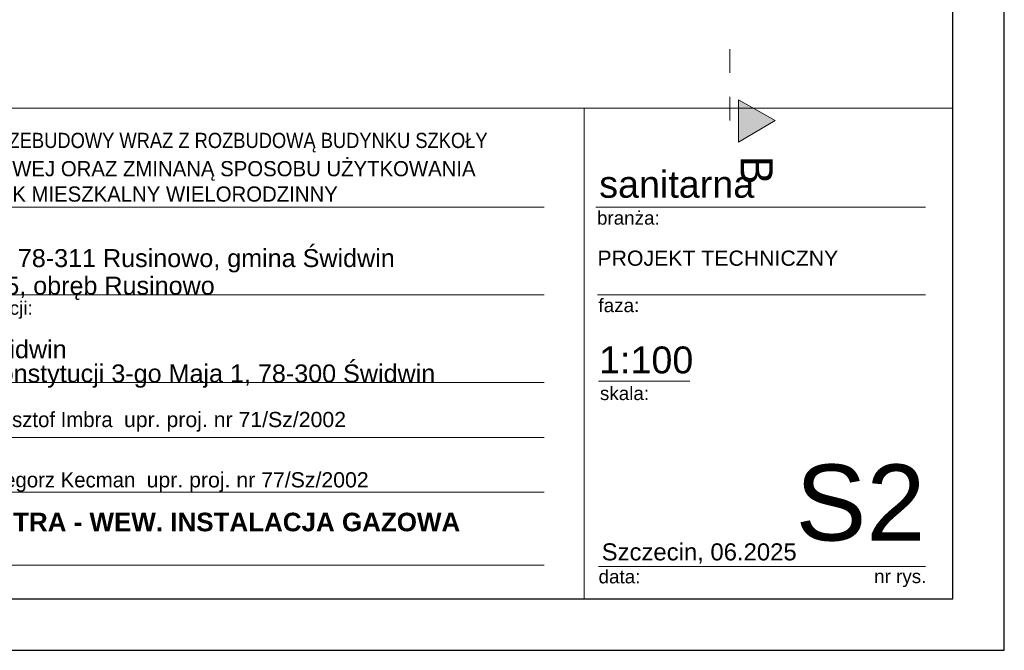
# Model space of a CAD drawing. Extents: x -220425 to -32551, y -64521 to 77206.
# Tile 46 of 59: x -173012 to -161360, y 21409 to 28880. Entities that reach past the tile are written whole.
import ezdxf

# ---------------------------------------------------------------- set-up
doc = ezdxf.new("R2010")
doc.units = 0
doc.header["$MEASUREMENT"] = 0
doc.linetypes.add('Dashed', pattern=[564.444447, 282.222223, -282.222223])
for name, color, linetype, lineweight in [('#ks', 34, 'Continuous', 30), ('ARCH TABELA_Nr_Pióra__1', 7, 'Continuous', 25), ('ARCH TABELA_Nr_Pióra__21', 7, 'Continuous', 9), ('ARCH TABELA_Nr_Pióra__7', 7, 'Continuous', 13), ('INWENT OPISY_Nr_Pióra__21', 7, 'Continuous', 9), ('INWENT OPISY_Nr_Pióra__41', 7, 'Continuous', 15)]:
    doc.layers.add(name, color=color, linetype=linetype, lineweight=lineweight)
doc.layers.add('Drzwi ArchiCAD', color=7, linetype='Continuous')
doc.styles.add('GENERATED_STYLE_11', font='arialbd.ttf')
doc.styles.add('GENERATED_STYLE_6', font='txt')
doc.styles.add('GENERATED_STYLE_7', font='txt')
doc.styles.add('GENERATED_STYLE_9', font='arial.ttf')

# ---------------------------------------------------------------- blocks, each defined once
blk = doc.blocks.new('A$C382C6C0C')
at = {"layer": '#ks', "color": 7, "lineweight": -3}
for p, q in [((3951.5, -2909), (3951.5, 61)), ((3890.5, -2848), (3890.5, 0)), ((0, -2848), (3890.5, -2848)), ((-248.5, -2909), (3951.5, -2909))]:
    blk.add_line(p, q, dxfattribs=at)
blk = doc.blocks.new('A$C68B81502')
at = {"layer": 'INWENT OPISY_Nr_Pióra__21', "color": 252, "linetype": 'Continuous'}
blk.add_solid([(32745, -2556), (32745, -2056), (33181, -2300)], dxfattribs=at)
at = {"layer": 'INWENT OPISY_Nr_Pióra__41', "color": 252, "linetype": 'Dashed'}
blk.add_line((32645, -2300), (32645, -1200), dxfattribs=at)
at = {"layer": 'INWENT OPISY_Nr_Pióra__41', "color": 252, "linetype": 'Continuous'}
for p, q in [((32745, -2056), (33181, -2300)), ((32745, -2056), (32745, -2556)), ((33181, -2300), (32745, -2556))]:
    blk.add_line(p, q, dxfattribs=at)
at = {"layer": 'INWENT OPISY_Nr_Pióra__21', "color": 252, "linetype": 'Continuous', "style": 'GENERATED_STYLE_6'}
blk.add_text('B', height=380, rotation=270, dxfattribs=at).set_placement((32772, -2718))

msp = doc.modelspace()

# ---------------------------------------------------------------- linework, layer by layer
at = {"layer": 'ARCH TABELA_Nr_Pióra__21', "linetype": 'Continuous'}
for p, q in [((-179470.297, 27830.054), (-161970.297, 27830.054)), ((-166331.999, 27830.054), (-166331.999, 22018.884)), ((-161970.297, 27830.054), (-161970.297, 22018.884)), ((-174504.446, 26660.054), (-166804.64, 26660.054)), ((-166192.68, 26660.054), (-162293.333, 26660.054)), ((-174504.446, 25620.054), (-166804.64, 25620.054)), ((-166175.233, 25620.054), (-162293.333, 25620.054)), ((-166163.425, 24597.394), (-165083.797, 24597.394)), ((-174504.446, 24580.054), (-166804.64, 24580.054)), ((-174504.446, 23931.486), (-166804.64, 23931.486)), ((-174493.754, 23282.918), (-166804.64, 23282.918)), ((-174504.446, 22418.884), (-166804.64, 22418.884)), ((-166163.425, 22401.291), (-163881.636, 22401.291)), ((-163881.636, 22401.291), (-162293.333, 22401.291)), ((-161970.297, 22018.884), (-174576.68, 22018.884))]:
    msp.add_line(p, q, dxfattribs=at)

# ---------------------------------------------------------------- block references
at = {"layer": '#ks', "color": 1, "lineweight": 35, "xscale": 10, "yscale": 10, "zscale": 10}
msp.add_blockref('A$C382C6C0C', (-200875.213, 50498.884), dxfattribs=at)
at = {"layer": 'Drzwi ArchiCAD'}
msp.add_blockref('A$C68B81502', (-197252.38, 29984.852), dxfattribs=at)

# ---------------------------------------------------------------- texts
at = {"layer": 'ARCH TABELA_Nr_Pióra__1', "color": 7, "linetype": 'Continuous', "style": 'GENERATED_STYLE_7', "width": 0.9}
msp.add_text('PROJEKT PRZEBUDOWY WRAZ Z ROZBUDOWĄ BUDYNKU SZKOŁY', height=180, dxfattribs=at).set_placement((-174504.446, 27359.772))
at = {"layer": 'ARCH TABELA_Nr_Pióra__1', "color": 7, "linetype": 'Continuous', "style": 'GENERATED_STYLE_7'}
for s, p in [('PODSTAWOWEJ ORAZ ZMINANĄ SPOSOBU UŻYTKOWANIA', (-174504.446, 27024.921)), ('NA BUDYNEK MIESZKALNY WIELORODZINNY', (-174504.446, 26724.291))]:
    msp.add_text(s, height=180, dxfattribs=at).set_placement(p)
at = {"layer": 'ARCH TABELA_Nr_Pióra__1', "linetype": 'Continuous', "insert": (-174490.669, 23039.182), "char_height": 220, "attachment_point": 1, "style": 'GENERATED_STYLE_11'}
msp.add_mtext('RZUT PIĘTRA - WEW. INSTALACJA GAZOWA', dxfattribs=at)
at = {"layer": 'ARCH TABELA_Nr_Pióra__21', "linetype": 'Continuous', "insert": (-174504.446, 24518.777), "char_height": 212.76596, "attachment_point": 7, "line_spacing_factor": 0.807442, "style": 'GENERATED_STYLE_9'}
msp.add_mtext('{Gmina Świdwin\\Pul. Plac Konstytucji 3-go Maja 1, 78-300 Świdwin}', dxfattribs=at)
at = {"layer": 'ARCH TABELA_Nr_Pióra__7', "linetype": 'Continuous', "style": 'GENERATED_STYLE_9'}
for s, insert, char_height, attachment_point in [('sanitarna', (-166154.01, 27089.731), 319.1596, 1), ('{branża:}', (-166180.872, 26611.308), 159.5798, 1), ('{adres inwestycji:}', (-174493.754, 25543.921), 159.57979, 1), ('{faza:}', (-166163.425, 25575.011), 159.5798, 1), ('{1:100}', (-166156.117, 25008.64), 319.1596, 1), ('{skala:}', (-166145.765, 24533.108), 159.5798, 1), ('S2', (-162293.333, 23609.867), 900, 3), ('Szczecin, 06.2025', (-166124.755, 22676.228), 202.12755, 1), ('{data:}', (-166162.042, 22361.734), 159.5798, 1), ('{nr rys.}', (-162901.274, 22364.815), 159.5798, 1)]:
    msp.add_mtext(s, dxfattribs=dict(at, insert=insert, char_height=char_height, attachment_point=attachment_point))
for s, insert, char_height, attachment_point, line_spacing_factor in [('{Rusinowo, 78-311 Rusinowo, gmina Świdwin \\Pdz.nr 375/5, obręb Rusinowo}', (-174504.446, 25558.777), 212.76596, 7, 0.918867), ('PROJEKT TECHNICZNY', (-166175.233, 26144.626), 180, 1, 0.923713)]:
    msp.add_mtext(s, dxfattribs=dict(at, insert=insert, char_height=char_height, attachment_point=attachment_point, line_spacing_factor=line_spacing_factor))
at = {"layer": 'ARCH TABELA_Nr_Pióra__7', "color": 0, "linetype": 'Continuous', "char_height": 180, "attachment_point": 1, "style": 'GENERATED_STYLE_7'}
for s, insert, width in [('mgr inż. Krzysztof Imbra  \\fArial|b0|i0|c238;upr. proj. nr 71/Sz/2002', (-174506.68, 24233.38), 7590.74662), ('mgr inż. Grzegorz Kecman  \\fArial|b0|i0|c238;upr. proj. nr 77/Sz/2002', (-174506.68, 23519.048), 7371.60071)]:
    msp.add_mtext(s, dxfattribs=dict(at, insert=insert, width=width))

doc.saveas('drawing.dxf')
